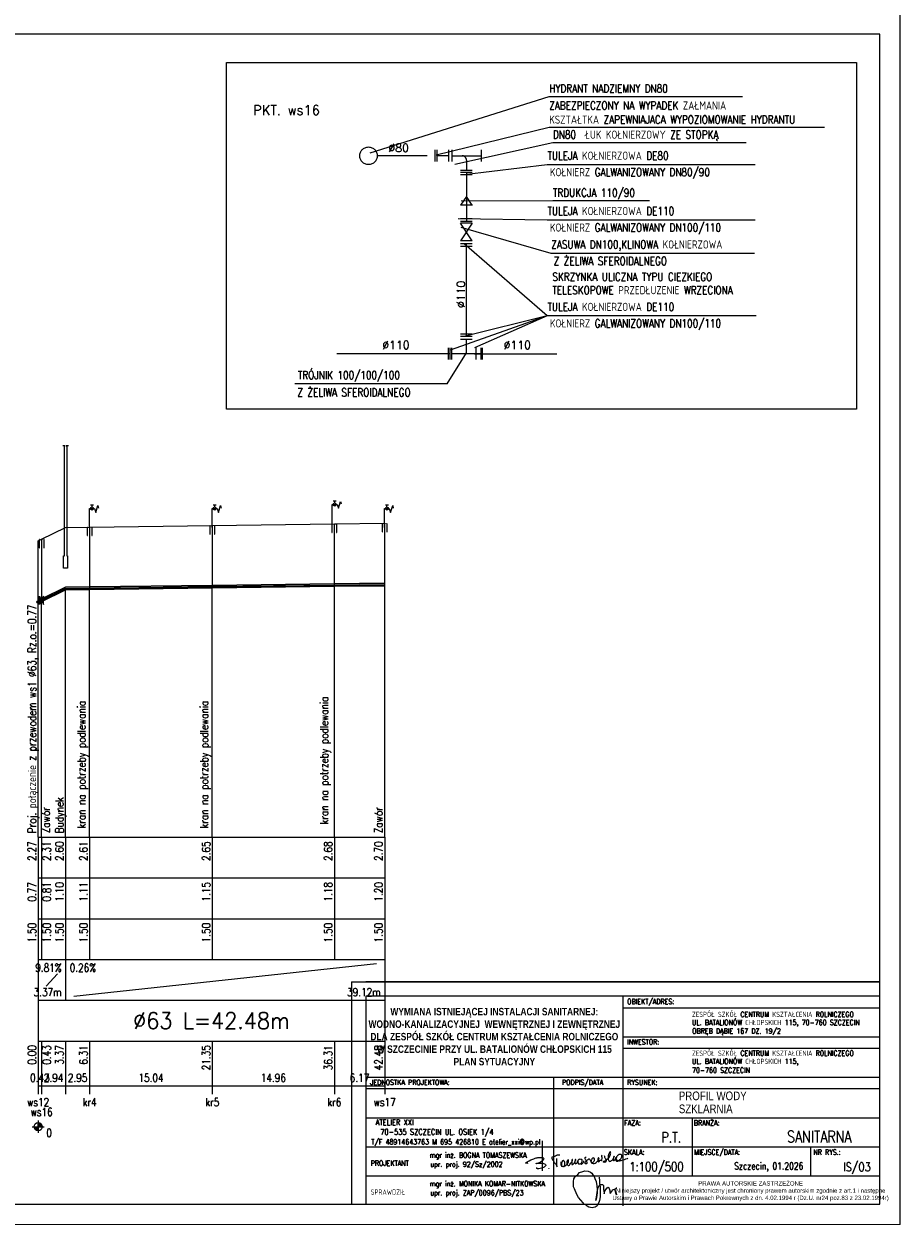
# Model space of a CAD drawing. Header units: millimetres. Extents: x -7377 to -5075, y 264 to 1193.
# Tile 22 of 23: x -5310 to -5095, y 601 to 894. Entities that reach past the tile are written whole.
import ezdxf
from ezdxf.enums import TextEntityAlignment as Align

# ---------------------------------------------------------------- set-up
doc = ezdxf.new("R2010")
doc.units = ezdxf.units.MM
doc.header["$LTSCALE"] = 2
doc.linetypes.add('DASHED2', pattern=[9.525, 6.35, -3.175])
for name, color, linetype in [('B T podpis', 162, 'Continuous'), ('IS ddd', 2, 'Continuous'), ('Linie_tabeli', 7, 'Continuous'), ('s-opisy', 7, 'Continuous'), ('W_Budynki', 7, 'Continuous'), ('W_Liczby', 7, 'Continuous'), ('W_Linie_tabeli', 7, 'Continuous'), ('w_Odcinki_2', 7, 'Continuous'), ('W_OPIS', 7, 'Continuous'), ('w_Opis_PZ_2', 7, 'Continuous'), ('W_Opis_wl', 7, 'Continuous'), ('W_Osie', 7, 'Continuous'), ('W_Teren_istn', 3, 'Continuous'), ('w_Wezly_2', 7, 'Continuous'), ('W_ZIMNA', 5, 'Continuous')]:
    doc.layers.add(name, color=color, linetype=linetype)
doc.styles.add('ROMANS', font='romans', dxfattribs={"width": 0.8})
doc.styles.get("Standard").update_dxf_attribs({"font": 'simplex.shx', "width": 0.8})
doc.styles.add('STYLE2', font='romans.shx', dxfattribs={"width": 0.9})
doc.styles.add('STYLE3', font='arial.ttf', dxfattribs={"width": 0.8})
doc.styles.add('STYLE5PRAWA', font='arial.ttf', dxfattribs={"width": 0.8})

# ---------------------------------------------------------------- blocks, each defined once
blk = doc.blocks.new('PRAWAAUTOR1')
at = {"lineweight": 0, "insert": (443, 174.2), "char_height": 7.5, "width": 500, "attachment_point": 5, "style": 'STYLE5PRAWA'}
blk.add_mtext('\\fArial|b0|i0|c238|p34;PRAWA AUTORSKIE ZASTRZEŻONE\\PNiniejszy projekt / utwór architektoniczny jest chroniony prawem autorskim zgodnie z art.1 i następne \\PUstawy o Prawie Autorskim i Prawach Pokrewnych z dn. 4.02.1994 r (Dz.U. nr24 poz.83 z 23.02.1994r)', dxfattribs=at)
blk = doc.blocks.new('A$C1BC63CC3')
at = {"layer": 'B T podpis'}
for p, q in [((1189, -197), (1189, -1345)), ((1745, -869), (1747, -1150)), ((1747, -1150), (1768, -1190))]:
    blk.add_line(p, q, dxfattribs=at)
for points in [[(648, -1059), (569, -1059), (766, -929), (900, -878), (1033, -838), (1170, -837), (1249, -859), (1251, -906), (1203, -958), (1135, -1009), (1077, -1037), (968, -1066), (975, -1059), (1016, -1051), (1120, -1054), (1181, -1056), (1251, -1062), (1305, -1092), (1332, -1127), (1332, -1149), (1289, -1190), (1243, -1220), (1163, -1250), (1068, -1266), (987, -1253), (984, -1218)], [(1872, -753), (1774, -752), (1707, -780), (1615, -819), (1554, -835), (1581, -901), (1663, -1027), (1729, -1114), (1746, -1149)], [(2880, -830), (2851, -835), (2834, -852), (2845, -900), (2863, -935), (2881, -969), (2900, -1008), (2911, -1042), (2902, -1071), (2872, -1083), (2847, -1065), (2836, -1032), (2862, -989), (2914, -942), (2951, -913), (2982, -893), (3006, -895), (3029, -935), (3055, -993), (3096, -1035), (3144, -1015), (3186, -965), (3201, -935), (3202, -893), (3191, -871), (3169, -856), (3131, -856), (3106, -871), (3091, -903), (3075, -943), (3065, -980), (3068, -1015), (3142, -1065), (3221, -1048), (3290, -998), (3340, -956), (3365, -912), (3373, -872), (3365, -851), (3350, -847), (3330, -888), (3326, -931), (3336, -981), (3350, -1002), (3408, -952), (3444, -932), (3468, -970), (3483, -921), (3485, -769), (3487, -740)], [(3575, -754), (3583, -821), (3608, -864), (3640, -905), (3645, -956), (3633, -987), (3615, -1018), (3547, -1013), (3546, -991), (3576, -975), (3625, -937), (3695, -886), (3739, -854), (3776, -806), (3804, -751), (3818, -701), (3817, -647), (3810, -620), (3796, -619), (3783, -631), (3743, -699), (3723, -775), (3724, -829), (3722, -888), (3735, -944), (3763, -981), (3799, -982), (3846, -955), (3896, -909), (3931, -860), (3950, -807), (3950, -790), (3944, -796), (3921, -857), (3913, -923), (3925, -955), (3989, -908), (4029, -820), (4021, -889), (4020, -945), (4043, -973), (4118, -952), (4209, -876), (4246, -811), (4246, -753), (4224, -726), (4176, -717), (4134, -724), (4085, -763), (4051, -801), (4036, -819), (4023, -897), (4074, -936), (4133, -960), (4250, -937), (4343, -907), (4447, -874), (4472, -868)], [(1450, -1271), (1451, -1262), (1451, -1265)], [(1903, -1007), (1903, -1076), (1908, -1122), (1941, -1167), (1980, -1177), (2031, -1172), (2052, -1138), (2062, -1061), (2049, -992), (2025, -960), (2002, -954), (1978, -966), (1958, -1001), (1940, -1048), (1934, -1107), (1948, -1160), (1961, -1174)], [(2577, -1035), (2574, -987), (2575, -953)], [(2684, -1055), (2700, -1086), (2711, -1086), (2748, -1048), (2775, -1012), (2795, -978), (2795, -970)]]:
    blk.add_spline(points, degree=3, dxfattribs=at)
at = {"layer": 'B T podpis', "end_tangent": (-0.019813, 0.999804)}
blk.add_spline([(2019, -1177), (2096, -1141), (2151, -1097), (2169, -1055), (2196, -1035), (2206, -969), (2188, -923), (2172, -934), (2154, -965), (2139, -1028), (2143, -1083), (2174, -1132), (2213, -1141), (2252, -1103), (2296, -1043), (2332, -997), (2352, -945), (2359, -914), (2344, -914), (2336, -928), (2329, -1011), (2326, -1079), (2336, -1103), (2355, -1110), (2386, -1092), (2420, -1049), (2451, -1000), (2473, -953), (2480, -930), (2469, -908), (2459, -922), (2453, -954), (2448, -1023), (2454, -1062), (2477, -1073), (2516, -1051), (2558, -993), (2573, -959), (2586, -921), (2619, -896), (2677, -894), (2710, -917), (2718, -963), (2712, -1009), (2688, -1050), (2667, -1074), (2620, -1093), (2591, -1080), (2577, -1035)], degree=3, dxfattribs=at)
blk = doc.blocks.new('A$C67E64BD5')
at = {"layer": 'B T podpis', "ltscale": 2}
blk.add_lwpolyline([(16.3, 11.38), (16.43, 10.19), (16.43, 9.29), (16.58, 8.4), (16.58, 7.7), (16.58, 6.2), (16.58, 5.3), (16.35, 4.23), (16.2, 3.54), (15.81, 2.84), (15.63, 2.53), (15.36, 2.33), (15.02, 2.2), (14.56, 2.02), (14.14, 1.97), (13.68, 2.02), (13.11, 2.19), (12.56, 2.45), (12.27, 2.74), (11.69, 3.11), (11.4, 3.46), (10, 5.16), (9.48, 6.07), (8.72, 7.76), (8.44, 8.4), (8.44, 9.35), (8.44, 10.05), (8.52, 10.84), (8.85, 11.37), (9.27, 11.79), (9.8, 12.19), (10.29, 12.76), (11.28, 13.11), (11.94, 13.34), (12.93, 13.22), (13.68, 12.93), (14.08, 12.62), (14.34, 12.08), (14.77, 11.59), (14.98, 10.98), (15.32, 9.98), (15.54, 8.65), (15.72, 7.52), (15.72, 6.67), (15.53, 5.69), (15.33, 4.61), (15.24, 4.16), (15.56, 5.83), (15.72, 6.8), (15.93, 8.03), (16.33, 8.84), (16.79, 9.14), (17.29, 9.14), (17.57, 8.84), (17.65, 8.47), (17.65, 8.09), (17.65, 7.61), (17.75, 7.02), (17.83, 6.56), (17.83, 6.26), (18.03, 7.02), (18.38, 7.6), (18.69, 8.12), (19, 8.3), (19.33, 7.9), (19.44, 7.53), (19.53, 7.21), (19.53, 6.73), (19.62, 6.31), (20.16, 6.91), (20.34, 7.43), (20.68, 7.57), (21.03, 7.71), (21.23, 7.21), (21.23, 6.95), (21.46, 6.4), (21.64, 5.95), (21.42, 6.49), (21.28, 6.84), (21.23, 7.21), (21.23, 7.59), (21.31, 7.86), (21.55, 8.07), (21.69, 8.07)], dxfattribs=at)

msp = doc.modelspace()

# ---------------------------------------------------------------- linework, layer by layer
at = {"layer": 'IS ddd'}
for p, q in [((-5292.538, 775.446), (-5293.288, 775.446)), ((-5292.913, 775.001), (-5292.913, 775.446)), ((-5262.465, 775.446), (-5263.215, 775.446)), ((-5262.84, 775.001), (-5262.84, 775.446)), ((-5234.008, 770.969), (-5234.008, 775.619)), ((-5234.008, 775.619), (-5232.814, 775.619)), ((-5233.036, 776.446), (-5233.786, 776.446)), ((-5233.411, 776.001), (-5233.411, 776.446)), ((-5220.254, 775.446), (-5221.004, 775.446)), ((-5220.629, 775.001), (-5220.629, 775.446)), ((-5293.511, 769.969), (-5293.511, 774.619)), ((-5293.511, 774.619), (-5292.316, 774.619)), ((-5263.438, 769.969), (-5263.438, 774.619)), ((-5263.438, 774.619), (-5262.243, 774.619)), ((-5221.226, 769.969), (-5221.226, 774.619)), ((-5221.226, 774.619), (-5220.032, 774.619)), ((-5229.32, 658.528), (-5099.797, 658.528)), ((-5099.797, 658.528), (-5225.781, 658.528)), ((-5099.797, 654.989), (-5225.781, 654.989)), ((-5225.781, 654.989), (-5225.781, 604)), ((-5162.789, 654.989), (-5162.789, 603.612)), ((-5162.789, 652.158), (-5099.797, 652.158)), ((-5099.797, 610.988), (-5099.797, 654.989)), ((-5099.797, 604), (-5099.797, 654.989)), ((-5099.797, 604), (-5099.797, 654.989)), ((-5099.797, 610.988), (-5099.797, 654.989)), ((-5099.797, 604), (-5099.797, 654.989)), ((-5162.789, 645.08), (-5099.797, 645.08)), ((-5162.789, 642.249), (-5099.797, 642.249)), ((-5225.781, 635.172), (-5099.797, 635.172)), ((-5225.781, 635.172), (-5162.789, 635.172)), ((-5179.775, 635.172), (-5179.775, 604)), ((-5225.781, 632.34), (-5099.797, 632.34)), ((-5225.781, 632.34), (-5162.789, 632.34)), ((-5225.781, 625.143), (-5099.797, 625.143)), ((-5145.802, 625.143), (-5145.802, 610.988)), ((-5145.802, 625.143), (-5145.802, 610.988)), ((-5225.781, 618.066), (-5099.797, 618.066)), ((-5225.781, 618.066), (-5162.789, 618.066)), ((-5116.783, 618.066), (-5116.783, 610.988)), ((-5225.781, 610.988), (-5099.797, 610.988)), ((-5225.781, 610.988), (-5099.797, 610.988))]:
    msp.add_line(p, q, dxfattribs=at)
for points in [[(-6994.797, 599), (-5094.797, 599), (-5094.797, 896), (-6994.797, 896)], [(-6969.797, 604), (-5099.797, 604), (-5099.797, 891), (-6969.797, 891)]]:
    msp.add_lwpolyline(points, close=True, dxfattribs=at)
for points in [[(-5292.316, 774.619), (-5291.993, 773.673), (-5291.489, 775.338), (-5291.335, 774.738)], [(-5262.243, 774.619), (-5261.92, 773.673), (-5261.416, 775.338), (-5261.262, 774.738)], [(-5232.814, 775.619), (-5232.491, 774.673), (-5231.987, 776.338), (-5231.833, 775.738)], [(-5220.032, 774.619), (-5219.709, 773.673), (-5219.205, 775.338), (-5219.051, 774.738)], [(-5229.32, 658.528), (-5229.32, 604)]]:
    msp.add_lwpolyline(points, dxfattribs=at)
for centre in [(-5292.913, 774.619), (-5262.84, 774.619), (-5233.411, 775.619), (-5220.629, 774.619)]:
    msp.add_circle(centre, 0.382, dxfattribs=at)
at = {"layer": 'Linie_tabeli'}
for q in [(-5205.108, 813.433), (-5201.691, 816.788), (-5199.15, 814.033)]:
    msp.add_line((-5181.302, 821.856), q, dxfattribs=at)
msp.add_lwpolyline([(-5259.913, 884), (-5105.494, 884), (-5105.494, 799), (-5259.913, 799)], close=True, dxfattribs=at)
at = {"layer": 's-opisy'}
for p, q in [((-5224.716, 861.861), (-5180.835, 875.712)), ((-5180.835, 875.712), (-5133.458, 875.712)), ((-5208.539, 861.404), (-5180.835, 868.154)), ((-5180.835, 868.154), (-5113.349, 868.154)), ((-5203.987, 859.093), (-5179.937, 864.396)), ((-5179.937, 864.396), (-5132.56, 864.396)), ((-5181.302, 858.941), (-5201.691, 856.507)), ((-5130.33, 858.941), (-5181.302, 858.941)), ((-5202.41, 850.105), (-5179.937, 850.156)), ((-5179.937, 850.156), (-5156.249, 850.156)), ((-5181.302, 845.359), (-5203.129, 845.666)), ((-5130.33, 845.359), (-5181.302, 845.359)), ((-5180.369, 837.158), (-5202.397, 843.543)), ((-5181.302, 821.856), (-5201.691, 839.544)), ((-5130.542, 837.158), (-5180.369, 837.158)), ((-5130.33, 821.856), (-5181.302, 821.856)), ((-5130.119, 821.856), (-5181.09, 821.856)), ((-5205.816, 805.205), (-5201.131, 812.802)), ((-5205.816, 805.205), (-5243.223, 805.205))]:
    msp.add_line(p, q, dxfattribs=at)
at = {"layer": 'W_Budynki'}
msp.add_lwpolyline([(-5298.701, 790), (-5299.301, 790), (-5299.101, 790), (-5299.101, 763), (-5298.901, 763), (-5298.901, 760), (-5299.401, 760), (-5299.401, 760), (-5299.901, 760), (-5299.901, 763), (-5299.701, 763), (-5299.701, 790), (-5299.501, 790), (-5300.101, 790)], dxfattribs=at)
at = {"layer": 'W_Liczby'}
for p, q in [((-5307.633, 623), (-5304.633, 623)), ((-5307.13, 622.93), (-5305.135, 623.07)), ((-5307.123, 622.861), (-5305.142, 623.139)), ((-5307.111, 622.792), (-5305.154, 623.208)), ((-5307.094, 622.724), (-5305.171, 623.276)), ((-5307.072, 622.658), (-5305.193, 623.342)), ((-5307.046, 622.593), (-5305.219, 623.407)), ((-5307.015, 622.531), (-5305.25, 623.469)), ((-5306.981, 622.47), (-5305.285, 623.53)), ((-5306.942, 622.412), (-5305.324, 623.588)), ((-5306.899, 622.357), (-5305.367, 623.643)), ((-5306.852, 622.305), (-5305.413, 623.695)), ((-5306.802, 622.257), (-5305.463, 623.743)), ((-5306.748, 622.212), (-5305.517, 623.788)), ((-5306.692, 622.171), (-5305.573, 623.829)), ((-5306.633, 622.134), (-5305.633, 623.866)), ((-5306.571, 622.101), (-5305.694, 623.899)), ((-5306.507, 622.073), (-5305.758, 623.927)), ((-5306.442, 622.049), (-5305.824, 623.951)), ((-5306.374, 622.03), (-5305.891, 623.97)), ((-5306.306, 622.015), (-5305.959, 623.985)), ((-5306.237, 622.005), (-5306.028, 623.995)), ((-5306.167, 622.001), (-5306.098, 623.999)), ((-5306.133, 624.5), (-5306.133, 621.5))]:
    msp.add_line(p, q, dxfattribs=at)
msp.add_circle((-5306.133, 623), 1, dxfattribs=at)
at = {"layer": 'W_Linie_tabeli'}
for p, q in [((-5306.133, 694), (-5221.171, 694)), ((-5306.133, 694), (-5306.133, 664)), ((-5306.133, 694), (-5306.133, 664)), ((-5305.28, 694), (-5305.28, 664)), ((-5299.401, 694), (-5299.401, 664)), ((-5293.511, 694), (-5293.511, 664)), ((-5263.438, 694), (-5263.438, 664)), ((-5233.508, 694), (-5233.508, 664)), ((-5221.171, 694), (-5221.171, 664)), ((-5221.171, 694), (-5221.171, 633)), ((-5306.133, 684), (-5221.171, 684)), ((-5306.133, 674), (-5221.171, 674)), ((-5306.133, 664), (-5221.171, 664)), ((-5306.133, 664), (-5306.133, 654)), ((-5299.401, 664), (-5299.401, 654)), ((-5221.171, 664), (-5221.171, 654)), ((-5297.401, 655), (-5223.171, 663)), ((-5304.133, 657.5), (-5301.401, 660.5)), ((-5306.133, 654), (-5221.171, 654)), ((-5306.133, 654), (-5306.133, 633)), ((-5221.171, 654), (-5221.171, 644)), ((-5306.133, 644), (-5221.171, 644)), ((-5306.133, 644), (-5306.133, 631)), ((-5305.28, 644), (-5305.28, 631)), ((-5299.401, 644), (-5299.401, 631)), ((-5293.511, 644), (-5293.511, 631)), ((-5263.438, 644), (-5263.438, 631)), ((-5233.508, 644), (-5233.508, 631)), ((-5221.171, 644), (-5221.171, 631)), ((-5306.133, 633), (-5221.171, 633))]:
    msp.add_line(p, q, dxfattribs=at)
for points in [[(-5221.171, 694), (-5221.171, 771)], [(-5306.133, 694), (-5306.133, 766.7)], [(-5299.401, 694), (-5299.401, 755)], [(-5293.511, 694), (-5293.511, 755.075)], [(-5263.438, 694), (-5263.438, 755.46)], [(-5233.508, 694), (-5233.508, 755.842)], [(-5305.28, 694), (-5305.28, 752.118)]]:
    msp.add_lwpolyline(points, dxfattribs=at)
at = {"layer": 'w_Odcinki_2'}
for points in [[(-5305.22, 752.447), (-5299.401, 755.3), (-5299.401, 755.315), (-5305.22, 752.462)], [(-5305.22, 751.847), (-5299.401, 754.7), (-5299.401, 754.685), (-5305.22, 751.832)], [(-5299.401, 755.3), (-5293.571, 755.375), (-5293.571, 755.389), (-5299.401, 755.315)], [(-5299.401, 754.7), (-5293.571, 754.774), (-5293.571, 754.76), (-5299.401, 754.685)], [(-5293.451, 755.376), (-5263.498, 755.759), (-5263.498, 755.774), (-5293.451, 755.391)], [(-5293.451, 754.776), (-5263.498, 755.159), (-5263.498, 755.144), (-5293.451, 754.761)], [(-5263.378, 755.76), (-5233.568, 756.141), (-5233.568, 756.157), (-5263.378, 755.775)], [(-5263.378, 755.16), (-5233.568, 755.542), (-5233.568, 755.526), (-5263.378, 755.145)], [(-5233.448, 756.143), (-5221.231, 756.299), (-5221.231, 756.314), (-5233.448, 756.158)], [(-5233.448, 755.543), (-5221.231, 755.699), (-5221.231, 755.684), (-5233.448, 755.528)], [(-5306.133, 752), (-5305.34, 752.389), (-5305.34, 752.404), (-5306.133, 752.015)], [(-5306.133, 751.4), (-5305.34, 751.789), (-5305.34, 751.774), (-5306.133, 751.385)]]:
    msp.add_lwpolyline(points, close=True, dxfattribs=at)
at = {"layer": 'W_Opis_wl'}
for radius in [0.315, 0.3]:
    msp.add_circle((-5306.133, 751.7), radius, dxfattribs=at)
at = {"layer": 'W_Osie'}
for p, q in [((-5305.22, 752.148), (-5299.401, 755)), ((-5299.401, 755), (-5293.571, 755.074)), ((-5293.451, 755.076), (-5263.498, 755.459)), ((-5263.378, 755.461), (-5233.568, 755.841)), ((-5233.448, 755.843), (-5221.231, 755.999)), ((-5306.133, 751.7), (-5305.34, 752.089))]:
    msp.add_line(p, q, dxfattribs=at)
at = {"layer": 'W_Teren_istn'}
msp.add_lwpolyline([(-5306.133, 766.7), (-5305.28, 767.118), (-5299.401, 770), (-5293.511, 770.075), (-5263.438, 770.46), (-5233.508, 770.842), (-5221.171, 771)], dxfattribs=at)
at = {"layer": 'w_Wezly_2'}
for p, q in [((-5293.511, 755.39), (-5293.571, 755.389)), ((-5293.571, 755.389), (-5293.571, 754.76)), ((-5293.511, 755.375), (-5293.571, 755.375)), ((-5293.571, 754.774), (-5293.511, 754.775)), ((-5293.571, 754.76), (-5293.511, 754.76)), ((-5293.451, 755.391), (-5293.511, 755.39)), ((-5293.451, 755.376), (-5293.511, 755.375)), ((-5293.511, 754.775), (-5293.451, 754.776)), ((-5293.511, 754.76), (-5293.451, 754.761)), ((-5293.451, 754.761), (-5293.451, 755.391)), ((-5263.438, 755.775), (-5263.498, 755.774)), ((-5263.498, 755.774), (-5263.498, 755.144)), ((-5263.438, 755.76), (-5263.498, 755.759)), ((-5263.498, 755.159), (-5263.438, 755.16)), ((-5263.498, 755.144), (-5263.438, 755.145)), ((-5263.378, 755.775), (-5263.438, 755.775)), ((-5263.378, 755.76), (-5263.438, 755.76)), ((-5263.438, 755.16), (-5263.378, 755.16)), ((-5263.438, 755.145), (-5263.378, 755.145)), ((-5263.378, 755.145), (-5263.378, 755.775)), ((-5233.508, 756.157), (-5233.568, 756.157)), ((-5233.568, 756.157), (-5233.568, 755.526)), ((-5233.508, 756.142), (-5233.568, 756.141)), ((-5233.568, 755.542), (-5233.508, 755.542)), ((-5233.568, 755.526), (-5233.508, 755.527)), ((-5233.448, 756.158), (-5233.508, 756.157)), ((-5233.448, 756.143), (-5233.508, 756.142)), ((-5233.508, 755.542), (-5233.448, 755.543)), ((-5233.508, 755.527), (-5233.448, 755.528)), ((-5233.448, 755.528), (-5233.448, 756.158))]:
    msp.add_line(p, q, dxfattribs=at)
at = {"layer": 'w_Wezly_2', "const_width": 0.1}
for points in [[(-5294.122, 769.975), (-5292.899, 769.975)], [(-5264.049, 770.36), (-5262.827, 770.36)], [(-5234.12, 770.742), (-5232.897, 770.742)], [(-5221.782, 770.9), (-5220.56, 770.9)], [(-5305.891, 767.018), (-5304.669, 767.018)]]:
    msp.add_lwpolyline(points, dxfattribs=at)
at = {"layer": 'w_Wezly_2'}
for points in [[(-5294.122, 767.975), (-5294.066, 767.975), (-5294.066, 769.975), (-5294.122, 769.975)], [(-5293.566, 755.375), (-5293.455, 755.375), (-5293.455, 769.975), (-5293.566, 769.975)], [(-5292.955, 767.975), (-5292.899, 767.975), (-5292.899, 769.975), (-5292.955, 769.975)], [(-5264.049, 768.36), (-5263.993, 768.36), (-5263.993, 770.36), (-5264.049, 770.36)], [(-5263.493, 755.76), (-5263.382, 755.76), (-5263.382, 770.36), (-5263.493, 770.36)], [(-5262.882, 768.36), (-5262.827, 768.36), (-5262.827, 770.36), (-5262.882, 770.36)], [(-5234.12, 768.742), (-5234.064, 768.742), (-5234.064, 770.742), (-5234.12, 770.742)], [(-5233.564, 756.142), (-5233.453, 756.142), (-5233.453, 770.742), (-5233.564, 770.742)], [(-5232.953, 768.742), (-5232.897, 768.742), (-5232.897, 770.742), (-5232.953, 770.742)], [(-5221.782, 768.9), (-5221.726, 768.9), (-5221.726, 770.9), (-5221.782, 770.9)], [(-5221.226, 756), (-5221.115, 756), (-5221.115, 770.9), (-5221.226, 770.9)], [(-5220.615, 768.9), (-5220.56, 768.9), (-5220.56, 770.9), (-5220.615, 770.9)], [(-5305.891, 765.018), (-5305.835, 765.018), (-5305.835, 767.018), (-5305.891, 767.018)], [(-5305.335, 752.118), (-5305.224, 752.118), (-5305.224, 767.018), (-5305.335, 767.018)], [(-5304.724, 765.018), (-5304.669, 765.018), (-5304.669, 767.018), (-5304.724, 767.018)], [(-5305.78, 751.118), (-5305.78, 753.118), (-5304.78, 751.118), (-5304.78, 753.118)]]:
    msp.add_lwpolyline(points, close=True, dxfattribs=at)
at = {"layer": 'W_ZIMNA'}
for p, q in [((-5210.775, 861.139), (-5222.984, 861.139)), ((-5201.131, 857.028), (-5201.131, 845.065)), ((-5202.567, 845.065), (-5199.695, 845.065)), ((-5201.131, 816.788), (-5201.131, 839.544)), ((-5202.567, 838.943), (-5199.695, 838.943)), ((-5202.567, 816.188), (-5199.695, 816.188)), ((-5201.131, 812.597), (-5201.131, 816.188)), ((-5205.494, 811.16), (-5205.494, 814.033)), ((-5205.108, 811.16), (-5205.108, 814.033)), ((-5204.722, 811.16), (-5204.722, 814.033)), ((-5204.722, 811.16), (-5204.722, 814.033)), ((-5204.722, 811.16), (-5204.722, 814.033)), ((-5204.722, 811.16), (-5204.722, 814.033)), ((-5198.764, 811.16), (-5198.764, 814.033)), ((-5197.54, 811.16), (-5197.54, 814.033)), ((-5197.54, 811.16), (-5197.54, 814.033)), ((-5197.154, 811.16), (-5197.154, 814.033)), ((-5207.105, 812.597), (-5232.916, 812.597)), ((-5205.108, 812.597), (-5207.999, 812.597)), ((-5197.54, 812.597), (-5204.722, 812.597)), ((-5199.15, 812.597), (-5196.26, 812.597)), ((-5199.15, 812.597), (-5196.26, 812.597)), ((-5199.145, 812.597), (-5196.255, 812.597)), ((-5199.145, 812.597), (-5178.994, 812.597))]:
    msp.add_line(p, q, dxfattribs=at)
at = {"layer": 'W_ZIMNA', "linetype": 'DASHED2', "ltscale": 5}
for p, q in [((-5208.778, 859.703), (-5208.778, 862.576)), ((-5208.338, 859.703), (-5208.338, 862.576)), ((-5205.44, 861.139), (-5208.338, 861.139)), ((-5205.44, 859.703), (-5205.44, 862.576)), ((-5204.722, 862.576), (-5204.722, 859.703)), ((-5204.722, 861.139), (-5197.54, 861.139)), ((-5201.131, 860.062), (-5201.131, 857.548)), ((-5197.54, 862.576), (-5197.54, 859.703)), ((-5199.695, 857.548), (-5202.567, 857.548)), ((-5199.695, 857.028), (-5202.567, 857.028)), ((-5199.695, 856.507), (-5202.567, 856.507)), ((-5201.132, 851.182), (-5202.568, 849.028)), ((-5199.696, 849.028), (-5201.132, 851.182)), ((-5199.675, 849.028), (-5202.587, 849.027)), ((-5199.696, 849.028), (-5202.568, 849.028)), ((-5199.696, 845.666), (-5202.569, 845.666)), ((-5199.695, 844.601), (-5202.567, 844.601)), ((-5199.695, 840.292), (-5202.567, 844.601)), ((-5199.695, 844.601), (-5202.567, 840.292)), ((-5199.695, 840.292), (-5202.567, 840.292)), ((-5199.695, 839.544), (-5202.567, 839.544)), ((-5199.695, 817.388), (-5202.567, 817.388)), ((-5199.695, 816.788), (-5202.567, 816.788))]:
    msp.add_line(p, q, dxfattribs=at)
msp.add_circle((-5225.139, 861.139), 2.155, dxfattribs=at)
msp.add_arc((-5202.208, 860.062), 1.077, 0, 90, dxfattribs=at)

# ---------------------------------------------------------------- block references
at = {"layer": 'B T podpis', "xscale": 0.006400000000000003, "yscale": 0.006400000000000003, "zscale": 0.006400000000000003}
msp.add_blockref('A$C1BC63CC3', (-5190.203, 620.796), dxfattribs=at)
at = {"layer": 'B T podpis', "ltscale": 2, "xscale": 0.8, "yscale": 0.8, "zscale": 0.8}
msp.add_blockref('A$C67E64BD5', (-5181.616, 601.543), dxfattribs=at)
at = {"layer": 'IS ddd', "xscale": 0.1415555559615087, "yscale": 0.1415555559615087, "zscale": 0.1415555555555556}
msp.add_blockref('PRAWAAUTOR1', (-5194.173, 582.508), dxfattribs=at)

# ---------------------------------------------------------------- texts
at = {"layer": 'IS ddd', "width": 0.8}
for p in [(-5294.512, 696.182), (-5264.439, 696.182), (-5235.01, 697.182)]:
    msp.add_text('kran na potrzeby podlewania', height=2, rotation=90, dxfattribs=at).set_placement(p)
for s, style, p in [('OBIEKT/ADRES:', 'ROMANS', (-5161.714, 653.054)), ('ZESPÓŁ SZKÓŁ CENTRUM KSZTAŁCENIA ROLNICZEGO', 'ROMANS', (-5145.821, 649.911)), ('UL. BATALIONÓW CHŁOPSKICH 115, 70-760 SZCZECIN  ', 'ROMANS', (-5145.833, 647.926)), ('OBRĘB DĄBIE 167 DZ. 19/2', 'ROMANS', (-5145.788, 645.835)), ('INWESTOR:', 'ROMANS', (-5161.714, 643.146)), ('ZESPÓŁ SZKÓŁ CENTRUM KSZTAŁCENIA ROLNICZEGO', 'ROMANS', (-5145.821, 640.381)), ('UL. BATALIONÓW CHŁOPSKICH 115, ', 'ROMANS', (-5145.833, 638.396)), ('PODPIS/DATA', 'ROMANS', (-5177.703, 633.237)), ('70-760 SZCZECIN  ', 'ROMANS', (-5145.833, 636.207)), ('JEDNOSTKA PROJEKTOWA:', 'ROMANS', (-5224.707, 633.237)), ('RYSUNEK:', 'ROMANS', (-5161.714, 633.237)), ('FAZA:', 'ROMANS', (-5162.453, 623.297)), ('BRANŻA:', 'ROMANS', (-5145.376, 623.297)), ('T/F 48914643763 M 695 426810 E atelier_xxi@wp.pl', 'ROMANS', (-5224.474, 618.631)), ('SKALA:', 'ROMANS', (-5162.52, 616.117)), ('MIEJSCE/DATA:', 'ROMANS', (-5145.29, 616.117)), ('NR RYS.:', 'ROMANS', (-5116.062, 616.102)), ('PROJEKTANT', 'STYLE2', (-5224.604, 613.404)), ('mgr inż. BOGNA TOMASZEWSKA', 'STYLE2', (-5210.16, 615.375)), ('upr. proj. 92/Sz/2002', 'STYLE2', (-5209.985, 613.142)), ('mgr inż. MONIKA KOMAR-NITKOWSKA', 'STYLE2', (-5210.16, 608.388)), ('SPRAWDZIŁ', 'STYLE2', (-5224.604, 606.327)), ('upr. proj. ZAP/0096/PBS/23', 'STYLE2', (-5209.985, 606.155))]:
    msp.add_text(s, height=1.274, dxfattribs=dict(at, style=style)).set_placement(p)
at = {"layer": 'IS ddd', "style": 'ROMANS', "width": 0.8}
for s, height, p in [('ATELIER XXI ', 1.41556, (-5213.258, 623.366)), ('70-535 SZCZECIN UL. OSIEK 1/4', 1.41556, (-5194.488, 621.013)), ('P.T.', 2.4772, (-5148.472, 619.163)), ('SANITARNA', 2.8311, (-5106.707, 619.149)), ('1:100/500', 2.2649, (-5147.866, 612.064)), ('Szczecin, 01.2026', 1.69867, (-5118.535, 612.491)), ('IS/O3', 2.1233, (-5102.008, 612.067))]:
    msp.add_text(s, height=height, dxfattribs=at).set_placement(p, align=Align.RIGHT)
at = {"layer": 'IS ddd', "insert": (-5194.285, 645.08), "char_height": 1.840222, "width": 62.99222, "attachment_point": 5, "style": 'STYLE3'}
msp.add_mtext('\\fArial|b1|i0|c238|p34;WYMIANA ISTNIEJĄCEJ INSTALACJI SANITARNEJ: WODNO-KANALIZACYJNEJ  WEWNĘTRZNEJ I ZEWNĘTRZNEJ  \\PDLA ZESP\\fArial|b1|i0|c0|p34;Ó\\fArial|b1|i0|c238|p34;Ł SZK\\fArial|b1|i0|c0|p34;Ó\\fArial|b1|i0|c238|p34;Ł CENTRUM KSZTAŁCENIA ROLNICZEGO \\PW SZCZECINIE PRZY UL. BATALION\\fArial|b1|i0|c0|p34;Ó\\fArial|b1|i0|c238|p34;W CHŁOPSKICH 115\\PPLAN SYTUACYJNY', dxfattribs=at)
at = {"layer": 'IS ddd', "char_height": 2.12333, "attachment_point": 1, "style": 'STYLE3'}
for s, insert in [('\\fArial|b0|i0|c0|p0;PROFIL WODY', (-5149.053, 631.628)), ('\\fArial|b0|i0|c0|p0;SZKLARNIA', (-5149.053, 628.441))]:
    msp.add_mtext(s, dxfattribs=dict(at, insert=insert))
at = {"layer": 's-opisy', "style": 'ROMANS', "width": 0.8}
for s, p in [('HYDRANT NADZIEMNY DN80', (-5180.828, 876.641)), ('ZABEZPIECZONY NA WYPADEK ZAŁMANIA', (-5180.828, 872.472)), ('KSZTAŁTKA ZAPEWNIAJACA WYPOZIOMOWANIE HYDRANTU ', (-5180.828, 869.018)), ('DN80  ŁUK KOŁNIERZOWY ZE STOPKĄ', (-5179.93, 865.325)), ('TULEJA KOŁNIERZOWA DE80', (-5181.268, 860.173)), ('KOŁNIERZ GALWANIZOWANY DN80/90', (-5180.657, 856.118)), ('TRDUKCJA 110/90', (-5179.93, 851.085)), ('TULEJA KOŁNIERZOWA DE110', (-5181.268, 846.591)), ('KOŁNIERZ GALWANIZOWANY DN100/110', (-5180.657, 842.536)), ('ZASUWA DN100,KLINOWA KOŁNIERZOWA', (-5180.334, 838.39)), ('Z ŻELIWA SFEROIDALNEGO ', (-5179.724, 834.336)), ('SKRZYNKA ULICZNA TYPU CIEZKIEGO', (-5180.054, 830.467)), ('TELESKOPOWE PRZEDŁUZENIE WRZECIONA', (-5180.054, 827.175)), ('TULEJA KOŁNIERZOWA DE110', (-5181.268, 823.088)), ('KOŁNIERZ GALWANIZOWANY DN100/110', (-5180.657, 819.033)), (' TRÓJNIK 100/100/100 ', (-5243.559, 806.357)), ('Z ŻELIWA SFEROIDALNEGO ', (-5242.578, 802.106))]:
    msp.add_text(s, height=1.995, dxfattribs=at).set_placement(p)
at = {"layer": 'W_Liczby', "width": 0.8}
for s, p in [('2.27', (-5306.633, 693)), ('2.31', (-5303.03, 693)), ('2.60', (-5299.901, 693)), ('2.61', (-5294.011, 693)), ('2.65', (-5263.938, 693)), ('2.68', (-5234.008, 693)), ('2.70', (-5221.671, 693)), ('0.77', (-5306.633, 683)), ('0.81', (-5303.03, 683)), ('1.10', (-5299.901, 683)), ('1.11', (-5294.011, 683)), ('1.15', (-5263.938, 683)), ('1.18', (-5234.008, 683)), ('1.20', (-5221.671, 683)), ('1.50', (-5306.633, 673)), ('1.50', (-5303.03, 673)), ('1.50', (-5299.901, 673)), ('1.50', (-5294.011, 673)), ('1.50', (-5263.938, 673)), ('1.50', (-5234.008, 673)), ('1.50', (-5221.671, 673)), ('0.00', (-5306.633, 643)), ('0.43', (-5303.03, 643)), ('3.37', (-5299.901, 643)), ('6.31', (-5294.011, 643)), ('21.35', (-5263.938, 643)), ('36.31', (-5234.008, 643)), ('42.48', (-5221.671, 643))]:
    msp.add_text(s, height=2, rotation=90, dxfattribs=at).set_placement(p, align=Align.RIGHT)
for s, p in [('9.81%', (-5300.401, 661)), ('3.37m', (-5300.401, 655)), ('39.12m', (-5222.171, 655))]:
    msp.add_text(s, height=2, dxfattribs=at).set_placement(p, align=Align.RIGHT)
for s, p in [('0.26%', (-5298.401, 661)), ('0', (-5304.133, 620.5))]:
    msp.add_text(s, height=2, dxfattribs=at).set_placement(p)
at = {"layer": 'W_Liczby', "width": 0.865236}
msp.add_text('%%C63 L=42.48m', height=4, dxfattribs=at).set_placement((-5282.852, 647), (-5244.452, 647), align=Align.FIT)
at = {"layer": 'W_Liczby', "width": 0.8}
for s, p in [('0.43', (-5305.706, 634)), ('2.94', (-5302.341, 634)), ('2.95', (-5296.456, 634)), ('15.04', (-5278.474, 634)), ('14.96', (-5248.473, 634)), ('6.17', (-5227.34, 634)), ('ws12', (-5306.133, 628)), ('kr4', (-5293.511, 628)), ('kr5', (-5263.438, 628)), ('kr6', (-5233.508, 628)), ('ws17', (-5221.171, 628)), ('ws16', (-5305.28, 625.6))]:
    msp.add_text(s, height=2, dxfattribs=at).set_placement(p, align=Align.CENTER)
at = {"layer": 'W_OPIS', "width": 0.979593}
for s, height, rotation, p in [('PKT. ws16', 2.394, 0.00019, (-5253.434, 871.139)), ('%%c80', 1.995, 0.00019, (-5220.252, 862.08)), ('∅110', 1.995, 90.00019, (-5201.482, 823.805)), ('∅110', 1.995, 0.00019, (-5221.743, 813.737)), ('∅110', 1.995, 0.00019, (-5191.995, 813.737))]:
    msp.add_text(s, height=height, rotation=rotation, dxfattribs=at).set_placement(p)
at = {"layer": 'w_Opis_PZ_2', "width": 0.8}
for s, p in [('Budynek', (-5299.901, 695)), ('Zawór', (-5303.28, 695)), ('Zawór', (-5221.671, 695))]:
    msp.add_text(s, height=2, rotation=90, dxfattribs=at).set_placement(p)
at = {"layer": 'W_Opis_wl', "width": 0.8}
msp.add_text('Proj. połączenie z przewodem ws1 %%C63, Rz.o.=0.77', height=2, rotation=90, dxfattribs=at).set_placement((-5306.633, 695))

doc.saveas('drawing.dxf')
